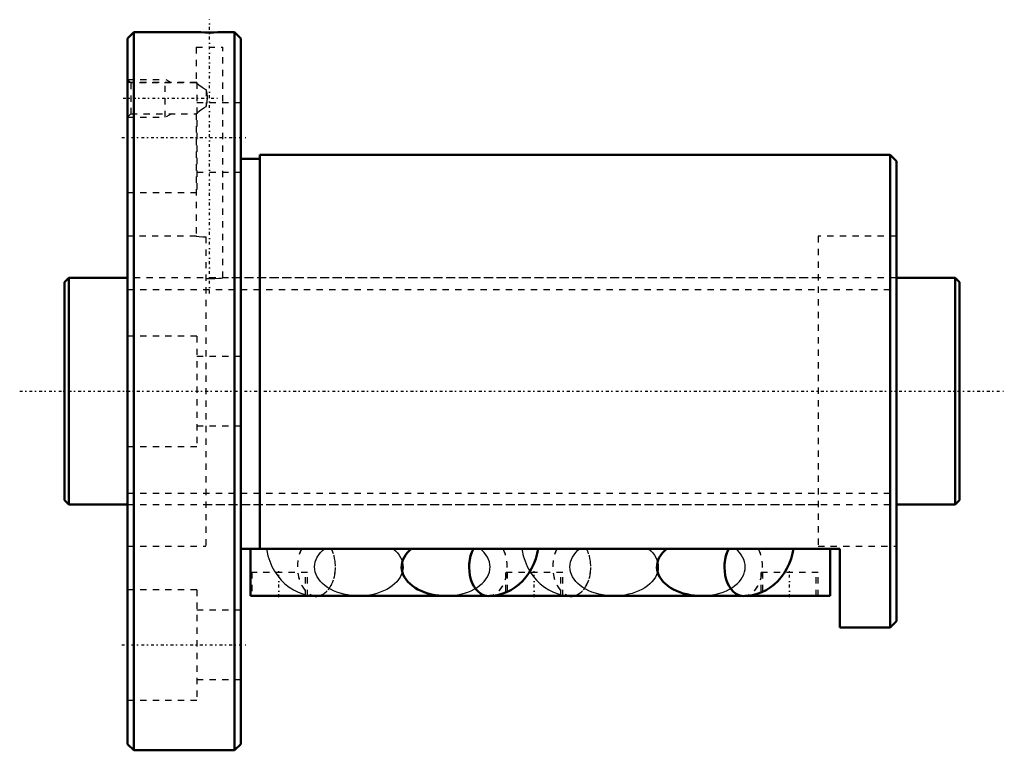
# Model space of a CAD drawing. Header units: millimetres. Extents: x -7 to 149, y -57 to 59.
import ezdxf

# ---------------------------------------------------------------- set-up
doc = ezdxf.new("R2010")
doc.units = ezdxf.units.MM
doc.linetypes.add('Center', pattern=[1.5, 0.45, -0.5, 0.05, -0.5])
doc.linetypes.add('Dashed', pattern=[2, 1, -1])
for name, color, linetype, lineweight in [('2d ConnectionPoints', 7, 'Continuous', 50), ('AM_0', 7, 'Continuous', 50), ('AM_5', 3, 'Continuous', 25), ('AM_7', 7, 'Center', 25), ('AM_9', 6, 'Dashed', 25)]:
    doc.layers.add(name, color=color, linetype=linetype, lineweight=lineweight)

# ---------------------------------------------------------------- blocks, each defined once
blk = doc.blocks.new('1_BIF3620V_3RR_Nut_0_in_BIF3620V_3RRG0_142LC0_000_4')
at = {"layer": 'AM_0'}
for p, q in [((11, 57), (10, 56)), ((11, 57), (11, -57)), ((20.88, 57), (11, 57)), ((27, 57), (25.1, 57)), ((28, 56), (27, 57)), ((27, 57), (27, -57)), ((10, 56), (10, -56)), ((28, 56), (28, -56)), ((131, 37.5), (31, 37.5)), ((31, 37.5), (31, -25)), ((131, 37.5), (131, -37.5)), ((132, 36.5), (131, 37.5)), ((31, 36.9), (28, 36.9)), ((132, 36.5), (132, -36.5)), ((123, -25), (28, -25)), ((29.5, -32.5), (29.5, -25)), ((121.5, -32.5), (121.5, -25)), ((123, -37.5), (123, -25)), ((67.02, -32.5), (29.5, -32.5)), ((39.75, -32.51), (39.98, -32.51)), ((107.52, -32.5), (67.44, -32.5)), ((80.25, -32.51), (80.48, -32.51)), ((101, -32.49), (107.44, -32.49)), ((121.5, -32.5), (107.94, -32.5)), ((131, -37.5), (132, -36.5)), ((123, -37.5), (131, -37.5)), ((10, -56), (11, -57)), ((27, -57), (28, -56)), ((11, -57), (27, -57))]:
    blk.add_line(p, q, dxfattribs=at)
for points in [[(25.12, 57), (25.07, 57), (24.79, 56.99), (24.31, 56.98), (23.68, 56.96), (22.98, 56.96), (22.28, 56.96), (21.66, 56.98), (21.19, 56.99), (20.92, 57), (20.88, 57)], [(55.06, -25), (54.69, -25.32), (54.37, -25.66), (54.1, -26.02), (53.88, -26.4), (53.7, -26.78), (53.58, -27.17), (53.51, -27.57), (53.49, -27.97), (53.53, -28.37), (53.62, -28.77), (53.76, -29.16), (53.95, -29.54), (54.2, -29.91), (54.49, -30.26), (54.82, -30.6), (55.2, -30.91), (55.62, -31.2), (56.08, -31.47), (56.57, -31.71), (57.09, -31.92), (57.64, -32.1), (58.21, -32.25), (58.8, -32.36), (59.4, -32.44), (60, -32.49), (60.5, -32.5)], [(67.22, -32.51), (67.89, -32.48), (68.65, -32.37), (69.4, -32.18), (70.11, -31.91), (70.81, -31.57), (71.46, -31.16), (72.08, -30.68), (72.66, -30.14), (73.2, -29.53), (73.68, -28.87), (74.1, -28.15), (74.47, -27.39), (74.77, -26.59), (75.01, -25.75), (75.16, -25)], [(95.55, -25), (95.18, -25.32), (94.87, -25.67), (94.59, -26.02), (94.37, -26.4), (94.2, -26.78), (94.08, -27.18), (94.01, -27.58), (93.99, -27.98), (94.03, -28.38), (94.12, -28.77), (94.26, -29.16), (94.46, -29.54), (94.7, -29.91), (95, -30.26), (95.34, -30.6), (95.72, -30.91), (96.14, -31.2), (96.6, -31.47), (97.09, -31.71), (97.61, -31.92), (98.16, -32.09), (98.73, -32.24), (99.32, -32.35), (99.91, -32.43), (100.52, -32.48), (101, -32.49)], [(107.72, -32.51), (108.39, -32.48), (109.15, -32.37), (109.9, -32.18), (110.61, -31.91), (111.31, -31.57), (111.96, -31.16), (112.58, -30.68), (113.16, -30.14), (113.7, -29.53), (114.18, -28.87), (114.6, -28.15), (114.97, -27.39), (115.27, -26.59), (115.51, -25.75), (115.66, -25)]]:
    blk.add_lwpolyline(points, dxfattribs=at)
for centre, major_axis, start_param, end_param in [((67.22, -27.91), (0, 4.6), 0.885879, 3.141686), ((67.22, -27.9), (0, -4.6), 4.030276, 4.713476), ((107.72, -27.91), (0, 4.6), 0.885879, 3.141681), ((107.72, -27.89), (0, -4.6), 4.033073, 4.714563), ((39.98, -27.91), (0, -4.6), 6.217235, 6.349135), ((80.48, -27.91), (0, -4.6), 6.217235, 6.349135)]:
    blk.add_ellipse(centre, major_axis=major_axis, ratio=0.656059, start_param=start_param, end_param=end_param, dxfattribs=at)
at = {"layer": 'AM_5', "linetype": 'Dashed'}
for p, q in [((10, 49.5), (16, 49.5)), ((16, 43.5), (16, 49.5)), ((17, 48.96), (16, 49.5)), ((17, 44.04), (16, 43.5)), ((10, 43.5), (16, 43.5))]:
    blk.add_line(p, q, dxfattribs=at)
at = {"layer": 'AM_7'}
for p, q in [((23, 15.53), (23, 58.98)), ((9.3, 46.5), (24.62, 46.5)), ((9.1, 40.27), (28.9, 40.27)), ((34, -32.69), (34, -28.56)), ((74.5, -32.69), (74.5, -28.56)), ((115, -32.69), (115, -28.56)), ((9.1, -40.27), (28.9, -40.27))]:
    blk.add_line(p, q, dxfattribs=at)
at = {"layer": 'AM_9'}
for p, q in [((20.88, 57), (20.88, 56.89)), ((25.12, 56.89), (20.88, 56.89)), ((25.12, 56.89), (25.12, 57)), ((20.88, 54.59), (25.12, 54.59)), ((20.88, 54.59), (20.88, 48.94)), ((25.12, 18), (25.12, 54.59)), ((10.54, 48.96), (10, 49.5)), ((21, 49.02), (10, 49.02)), ((20.89, 48.96), (10.54, 48.96)), ((10.54, 48.96), (10.54, 44.04)), ((21, 49.02), (21, 31.52)), ((22.5, 47.83), (22.5, 45.17)), ((28, 45.77), (21, 45.77)), ((10, 43.5), (10.54, 44.04)), ((10.54, 44.04), (20.89, 44.04)), ((20.88, 44.06), (20.88, 24.6)), ((21, 34.77), (28, 34.77)), ((10, 31.52), (21, 31.52)), ((20.89, 24.6), (10, 24.6)), ((22.45, 24.51), (22.45, -24.6)), ((119.55, 24.6), (119.55, -24.6)), ((132, 24.6), (119.55, 24.6)), ((119.55, 18), (25.1, 18)), ((21, 8.75), (10, 8.75)), ((21, 8.75), (21, -8.75)), ((28, 5.5), (21, 5.5)), ((21, -5.5), (28, -5.5)), ((10, -8.75), (21, -8.75)), ((22.45, -18), (119.55, -18)), ((10, -24.6), (22.45, -24.6)), ((119.55, -24.6), (132, -24.6)), ((38.55, -28.75), (29.5, -28.75)), ((29.75, -28.75), (29.75, -32.5)), ((38.25, -32.5), (38.25, -28.75)), ((38.55, -32.5), (38.55, -28.75)), ((79.05, -28.75), (69.95, -28.75)), ((69.95, -28.75), (69.95, -32.5)), ((70.25, -28.75), (70.25, -32.5)), ((78.75, -32.5), (78.75, -28.75)), ((79.05, -32.5), (79.05, -28.75)), ((119.55, -28.75), (110.45, -28.75)), ((110.45, -28.75), (110.45, -32.5)), ((110.75, -28.75), (110.75, -32.5)), ((119.25, -32.5), (119.25, -28.75)), ((119.55, -32.5), (119.55, -28.75)), ((21, -31.52), (10, -31.52)), ((21, -31.52), (21, -49.02)), ((67.44, -32.5), (67.02, -32.5)), ((80.48, -32.49), (87.2, -32.49)), ((107.44, -32.49), (107.72, -32.49)), ((107.94, -32.5), (107.52, -32.5)), ((28, -34.77), (21, -34.77)), ((21, -45.77), (28, -45.77)), ((10, -49.02), (21, -49.02))]:
    blk.add_line(p, q, dxfattribs=at)
for points in [[(22.5, 47.83), (22.15, 48), (21.83, 48.2), (21.31, 48.59), (21.01, 48.84), (20.88, 48.95), (20.88, 48.96)], [(22.5, 45.17), (22.66, 45.89), (22.7, 46.66), (22.64, 47.25), (22.5, 47.83)], [(20.88, 44.04), (20.91, 44.07), (21.07, 44.21), (21.44, 44.51), (22.09, 44.97), (22.5, 45.17)], [(20.88, 24.6), (20.88, 24.6), (21.02, 24.59), (21.39, 24.56), (21.94, 24.53), (22.45, 24.51)], [(22.45, 17.88), (23.16, 17.87), (23.84, 17.89), (24.44, 17.93), (24.88, 17.97), (25.1, 18), (25.12, 18)], [(32.04, -25), (32.09, -25.29), (32.29, -26.15), (32.57, -27), (32.92, -27.81), (33.34, -28.58), (33.83, -29.3), (34.38, -29.97), (34.98, -30.56), (35.64, -31.09), (36.33, -31.53), (37.06, -31.9), (37.81, -32.18), (38.25, -32.3)], [(46.7, -32.5), (46.09, -32.48), (45.48, -32.43), (44.88, -32.34), (44.3, -32.22), (43.73, -32.07), (43.19, -31.88), (42.68, -31.67), (42.19, -31.42), (41.74, -31.15), (41.33, -30.86), (40.95, -30.54), (40.63, -30.2), (40.34, -29.84), (40.11, -29.47), (39.93, -29.09), (39.79, -28.7), (39.71, -28.3), (39.69, -27.9), (39.71, -27.5), (39.79, -27.1), (39.93, -26.71), (40.11, -26.33), (40.34, -25.96), (40.63, -25.6), (40.95, -25.26), (41.26, -25)], [(52.14, -25), (52.51, -25.32), (52.83, -25.66), (53.1, -26.02), (53.32, -26.4), (53.5, -26.78), (53.62, -27.17), (53.69, -27.57), (53.71, -27.97), (53.67, -28.37), (53.58, -28.77), (53.44, -29.16), (53.25, -29.54), (53, -29.91), (52.71, -30.26), (52.38, -30.6), (52, -30.91), (51.58, -31.2), (51.12, -31.47), (50.63, -31.71), (50.11, -31.92), (49.56, -32.1), (48.99, -32.25), (48.4, -32.36), (47.8, -32.44), (47.2, -32.49), (46.7, -32.5)], [(60.5, -32.5), (61.11, -32.48), (61.72, -32.43), (62.32, -32.34), (62.9, -32.22), (63.47, -32.07), (64.01, -31.88), (64.52, -31.67), (65.01, -31.42), (65.46, -31.15), (65.87, -30.86), (66.25, -30.54), (66.57, -30.2), (66.86, -29.84), (67.09, -29.47), (67.27, -29.09), (67.41, -28.7), (67.49, -28.3), (67.51, -27.9), (67.49, -27.5), (67.41, -27.1), (67.27, -26.71), (67.09, -26.33), (66.86, -25.96), (66.57, -25.6), (66.25, -25.26), (65.94, -25)], [(72.54, -25), (72.59, -25.29), (72.79, -26.15), (73.07, -27), (73.42, -27.81), (73.84, -28.58), (73.84, -28.59)], [(87.2, -32.49), (86.59, -32.47), (85.98, -32.42), (85.38, -32.33), (84.8, -32.21), (84.23, -32.06), (83.69, -31.87), (83.18, -31.66), (82.69, -31.41), (82.24, -31.14), (81.83, -30.85), (81.45, -30.53), (81.13, -30.19), (80.84, -29.83), (80.61, -29.46), (80.43, -29.08), (80.29, -28.69), (80.21, -28.29), (80.19, -27.89), (80.21, -27.49), (80.29, -27.09), (80.43, -26.7), (80.61, -26.32), (80.84, -25.95), (81.13, -25.59), (81.45, -25.25), (81.74, -25)], [(92.65, -25), (93.02, -25.32), (93.33, -25.67), (93.61, -26.02), (93.83, -26.4), (94, -26.78), (94.12, -27.18), (94.19, -27.58), (94.21, -27.98), (94.17, -28.38), (94.08, -28.77), (93.94, -29.16), (93.74, -29.54), (93.5, -29.91), (93.2, -30.26), (92.86, -30.6), (92.48, -30.91), (92.06, -31.2), (91.6, -31.47), (91.11, -31.71), (90.59, -31.92), (90.04, -32.09), (89.47, -32.24), (88.88, -32.35), (88.29, -32.43), (87.68, -32.48), (87.2, -32.49)], [(101, -32.49), (101.61, -32.47), (102.22, -32.42), (102.82, -32.33), (103.4, -32.21), (103.97, -32.06), (104.51, -31.87), (105.02, -31.66), (105.51, -31.41), (105.96, -31.14), (106.37, -30.85), (106.75, -30.53), (107.07, -30.19), (107.36, -29.83), (107.59, -29.46), (107.77, -29.08), (107.91, -28.69), (107.99, -28.29), (108.01, -27.89), (107.99, -27.49), (107.91, -27.09), (107.77, -26.7), (107.59, -26.32), (107.36, -25.95), (107.07, -25.59), (106.75, -25.25), (106.46, -25)], [(73.84, -28.59), (74.33, -29.3), (74.88, -29.97), (75.48, -30.56), (76.14, -31.09), (76.83, -31.53), (77.56, -31.9), (78.31, -32.18), (78.75, -32.3)], [(38.25, -32.3), (38.57, -32.37), (39.35, -32.48), (39.75, -32.51)], [(78.75, -32.3), (79.07, -32.37), (79.85, -32.48), (80.25, -32.51)]]:
    blk.add_lwpolyline(points, dxfattribs=at)
for centre, major_axis, start_param, end_param in [((39.98, -27.9), (0, -4.6), 4.030276, 8.536095), ((39.98, -27.91), (0, -4.6), 4.027472, 6.217235), ((39.98, -27.91), (0, -4.6), 0.06595, 2.255713), ((67.22, -27.9), (0, -4.6), 4.713476, 8.536095), ((67.22, -27.91), (0, 4.6), 3.141686, 5.397306), ((80.48, -27.89), (0, -4.6), 4.033073, 8.533297), ((80.48, -27.91), (0, -4.6), 4.027472, 6.217235), ((80.48, -27.91), (0, -4.6), 0.06595, 2.255713), ((107.72, -27.89), (0, -4.6), 4.714563, 8.533297), ((107.72, -27.91), (0, 4.6), 3.141681, 5.397306)]:
    blk.add_ellipse(centre, major_axis=major_axis, ratio=0.656059, start_param=start_param, end_param=end_param, dxfattribs=at)
blk = doc.blocks.new('2_BIF3620V_3RR000_Shaft_0_in_BIF3620V_3RRG0_142LC0_000_4')
at = {"layer": 'AM_0'}
for p, q in [((0.7, 18), (0, 17.3)), ((0, 17.3), (0, -17.3)), ((10, 18), (0.7, 18)), ((0.7, 18), (0.7, -18)), ((141.3, 18), (132, 18)), ((141.3, 18), (141.3, -18)), ((142, 17.3), (141.3, 18)), ((142, 17.3), (142, -17.3)), ((0, -17.3), (0.7, -18)), ((0.7, -18), (10, -18)), ((132, -18), (141.3, -18)), ((141.3, -18), (142, -17.3))]:
    blk.add_line(p, q, dxfattribs=at)
at = {"layer": 'AM_5', "linetype": 'Dashed'}
for p, q in [((10, 16.1595), (132, 16.1595)), ((10, -16.1595), (132, -16.1595))]:
    blk.add_line(p, q, dxfattribs=at)
at = {"layer": 'AM_7'}
blk.add_line((-7.1, 0), (149.1, 0), dxfattribs=at)
at = {"layer": 'AM_9'}
for p, q in [((132, 18), (10, 18)), ((10, -18), (132, -18))]:
    blk.add_line(p, q, dxfattribs=at)

msp = doc.modelspace()

# ---------------------------------------------------------------- linework, layer by layer
at = {"layer": '2d ConnectionPoints'}
for p in [(0, 0), (10, 0)]:
    msp.add_point(p, dxfattribs=at)

# ---------------------------------------------------------------- block references
for name in ['1_BIF3620V_3RR_Nut_0_in_BIF3620V_3RRG0_142LC0_000_4', '2_BIF3620V_3RR000_Shaft_0_in_BIF3620V_3RRG0_142LC0_000_4']:
    msp.add_blockref(name, (0, 0))

doc.saveas('drawing.dxf')
